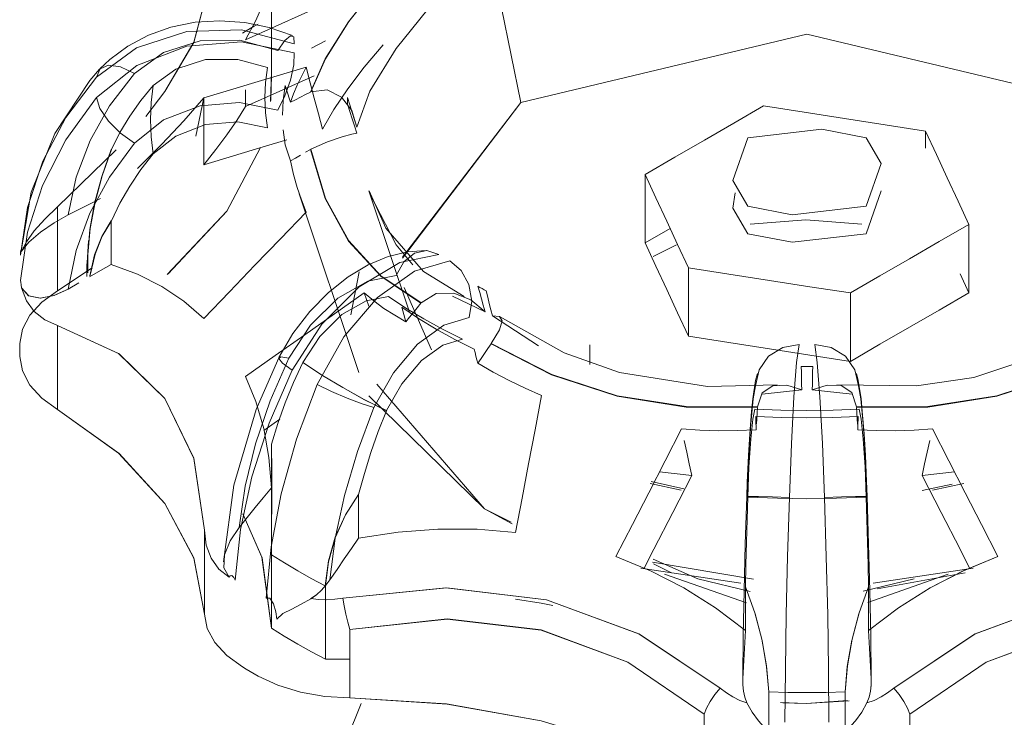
# Model space of a CAD drawing. Header units: millimetres. Extents: x 6528 to 21779, y 617 to 11154.
# Tile 41 of 106: x 18493 to 18522, y 4260 to 4280. Entities that reach past the tile are written whole.
import ezdxf

# ---------------------------------------------------------------- set-up
doc = ezdxf.new("R2010")
doc.units = ezdxf.units.MM
doc.layers.add('P-SANR-FIXT', color=7, linetype='Continuous', lineweight=5)

# ---------------------------------------------------------------- blocks, each defined once
blk = doc.blocks.new('TORNEIRA DE JARDIM COM BICO PARA MANGUEIRA - 1130_BC_Cromado-2213981-ISO_02')
at = {"layer": 'P-SANR-FIXT'}
for p, q in [((18500.112, 4278.577), (18500.112, 4282.693)), ((18501.719, 4279.798), (18501.3, 4279.574)), ((18500.105, 4278.866), (18500.084, 4277.986)), ((18500.085, 4278.015), (18500.105, 4278.866)), ((18499.331, 4278.33), (18499.331, 4277.832)), ((18498.089, 4278.092), (18497.855, 4276.956)), ((18497.855, 4276.954), (18498.09, 4278.092)), ((18504.02, 4273.345), (18507.545, 4277.952)), ((18507.545, 4277.952), (18504.02, 4273.313)), ((18500.516, 4276.697), (18500.46, 4277.138)), ((18519.619, 4276.594), (18519.619, 4277.105)), ((18519.619, 4277.105), (18519.619, 4276.594)), ((18493.73, 4274.848), (18495.478, 4276.544)), ((18495.476, 4276.542), (18493.73, 4274.848)), ((18501.277, 4276.557), (18501.127, 4276.47)), ((18503.017, 4275.32), (18504.226, 4271.701)), ((18518.293, 4275.318), (18517.852, 4274.043)), ((18500.938, 4275.23), (18502.719, 4269.9)), ((18512.001, 4274.201), (18511.254, 4273.769)), ((18511.254, 4273.769), (18512.001, 4274.201)), ((18494.654, 4273.826), (18494.602, 4273.007)), ((18512.192, 4273.709), (18511.494, 4273.361)), ((18494.628, 4273.421), (18494.628, 4272.874)), ((18494.764, 4273.022), (18493.73, 4272.342)), ((18493.73, 4272.342), (18494.763, 4273.02)), ((18502.728, 4272.903), (18502.479, 4271.618)), ((18520.913, 4272.275), (18520.651, 4272.841)), ((18520.651, 4272.841), (18520.913, 4272.275)), ((18494.363, 4272.575), (18494.043, 4272.39)), ((18504.066, 4272.438), (18504.881, 4270.578)), ((18502.872, 4272.275), (18503.013, 4271.876)), ((18505.511, 4272.176), (18506.481, 4271.716)), ((18506.481, 4271.716), (18505.512, 4272.177)), ((18506.701, 4271.589), (18508.073, 4270.699)), ((18508.074, 4270.7), (18506.701, 4271.589)), ((18509.605, 4270.727), (18509.605, 4270.141)), ((18517.378, 4270.744), (18517.378, 4270.234)), ((18517.378, 4270.234), (18518.262, 4270.744)), ((18517.378, 4270.234), (18517.378, 4270.744)), ((18518.262, 4270.744), (18517.378, 4270.234)), ((18514.744, 4269.254), (18515.928, 4269.383)), ((18515.928, 4269.383), (18514.745, 4269.255)), ((18516.24, 4269.383), (18517.429, 4269.254)), ((18517.428, 4269.255), (18516.24, 4269.383)), ((18500.358, 4268.513), (18499.878, 4268.176)), ((18500.105, 4267.766), (18500.112, 4266.921)), ((18511.683, 4266.938), (18512.652, 4266.834)), ((18512.652, 4266.834), (18511.683, 4266.938)), ((18520.485, 4266.938), (18519.516, 4266.834)), ((18519.516, 4266.834), (18520.485, 4266.938)), ((18500.112, 4262.568), (18500.112, 4266.682)), ((18512.335, 4266.394), (18511.403, 4266.595)), ((18511.44, 4266.65), (18512.41, 4266.437)), ((18519.516, 4266.38), (18520.411, 4266.574)), ((18520.764, 4266.595), (18519.833, 4266.394)), ((18502.316, 4265.655), (18502.704, 4266.266)), ((18502.016, 4264.991), (18502.304, 4265.634)), ((18514.492, 4263.738), (18511.475, 4264.245)), ((18512.04, 4263.927), (18511.502, 4264.194)), ((18511.13, 4264.07), (18514.109, 4263.614)), ((18514.276, 4263.032), (18511.835, 4263.885)), ((18520.291, 4263.885), (18517.896, 4263.041)), ((18518.058, 4263.614), (18521.037, 4264.07)), ((18520.805, 4263.929), (18518.177, 4263.449)), ((18514.246, 4263.506), (18514.526, 4262.733)), ((18517.642, 4262.733), (18517.921, 4263.506)), ((18519.279, 4263.745), (18517.762, 4263.379)), ((18517.43, 4261.945), (18517.634, 4262.709)), ((18501.719, 4261.347), (18502.449, 4261.351)), ((18502.448, 4261.35), (18501.719, 4261.347)), ((18501.791, 4257.547), (18502.781, 4260.032)), ((18502.781, 4260.032), (18501.791, 4257.547))]:
    blk.add_line(p, q, dxfattribs=at)
for points in [[(18506.389, 4283.598, 0), (18506.678, 4282.187, 0), (18506.967, 4280.775, 0), (18507.256, 4279.364, 0), (18507.545, 4277.952, 0)], [(18507.545, 4277.952, 0), (18507.256, 4279.364, 0), (18506.967, 4280.775, 0), (18506.678, 4282.187, 0), (18506.389, 4283.598, 0)], [(18501.277, 4278.266, 0), (18501.706, 4279.253, 0), (18502.409, 4280.364, 0), (18503.371, 4281.574, 0), (18504.567, 4282.852, 0)], [(18504.574, 4282.853, 0), (18503.375, 4281.571, 0), (18502.418, 4280.367, 0), (18501.718, 4279.262, 0), (18501.287, 4278.271, 0)], [(18506.481, 4282.55, 0), (18504.991, 4281.003, 0), (18503.831, 4279.567, 0), (18503.045, 4278.289, 0), (18502.659, 4277.223, 0)], [(18502.659, 4277.223, 0), (18503.045, 4278.289, 0), (18503.831, 4279.567, 0), (18504.992, 4281.004, 0), (18506.481, 4282.55, 0)], [(18499.331, 4279.825, 0), (18499.643, 4280.402, 0), (18499.878, 4280.944, 0), (18500.032, 4281.45, 0), (18500.105, 4281.914, 0)], [(18500.105, 4281.914, 0), (18500.032, 4281.449, 0), (18499.878, 4280.944, 0), (18499.644, 4280.402, 0), (18499.331, 4279.825, 0)], [(18502.872, 4281.417, 0), (18501.987, 4281.019, 0), (18501.102, 4280.621, 0), (18500.216, 4280.223, 0), (18499.331, 4279.825, 0)], [(18496.358, 4277.539, 0), (18496.932, 4278.285, 0), (18497.792, 4279.742, 0), (18498.11, 4280.953, 0)], [(18498.11, 4280.953, 0), (18497.797, 4279.754, 0), (18496.932, 4278.285, 0), (18496.358, 4277.541, 0)], [(18500.736, 4279.949, 0), (18500.044, 4280.193, 0), (18499.317, 4280.343, 0), (18498.571, 4280.396, 0), (18497.83, 4280.348, 0), (18497.111, 4280.201, 0), (18496.439, 4279.961, 0), (18495.822, 4279.635, 0), (18495.283, 4279.237, 0), (18494.989, 4278.957, 0)], [(18499.241, 4280.023, 0), (18499.358, 4280.092, 0), (18499.476, 4280.161, 0), (18499.595, 4280.229, 0), (18499.715, 4280.296, 0)], [(18494.892, 4278.714, 0), (18496.083, 4279.59, 0), (18497.584, 4280.078, 0), (18499.216, 4280.118, 0), (18500.789, 4279.705, 0)], [(18507.545, 4277.952, 0), (18516.084, 4279.994, 0), (18524.623, 4277.952, 0), (18528.147, 4273.345, 0)], [(18528.144, 4273.318, 0), (18524.623, 4277.952, 0), (18516.084, 4279.994, 0), (18507.545, 4277.952, 0)], [(18500.789, 4279.436, 0), (18499.214, 4279.763, 0), (18497.585, 4279.631, 0), (18496.087, 4279.058, 0), (18494.892, 4278.108, 0)], [(18500.299, 4279.504, 0), (18499.16, 4279.813, 0), (18497.977, 4279.793, 0), (18496.887, 4279.45, 0), (18496.019, 4278.821, 0)], [(18500.789, 4279.705, 0), (18500.772, 4279.911, 0), (18500.673, 4279.945, 0), (18500.507, 4279.802, 0), (18500.299, 4279.504, 0)], [(18503.437, 4279.677, 0), (18502.877, 4279.008, 0), (18502.388, 4278.363, 0), (18501.971, 4277.745, 0), (18501.631, 4277.16, 0)], [(18501.631, 4277.16, 0), (18501.972, 4277.746, 0), (18502.388, 4278.363, 0), (18502.877, 4279.007, 0), (18503.437, 4279.677, 0)], [(18500.299, 4277.727, 0), (18500.507, 4278.151, 0), (18500.673, 4278.624, 0), (18500.772, 4279.074, 0), (18500.789, 4279.436, 0)], [(18494.892, 4278.713, 0), (18494.994, 4278.963, 0), (18495.246, 4279.07, 0), (18495.607, 4279.019, 0), (18496.019, 4278.821, 0)], [(18496.019, 4278.821, 0), (18495.607, 4279.019, 0), (18495.247, 4279.07, 0), (18494.994, 4278.963, 0), (18494.892, 4278.714, 0)], [(18496.578, 4278.463, 0), (18497.257, 4278.954, 0), (18498.142, 4279.239, 0), (18499.105, 4279.242, 0), (18499.988, 4279.001, 0)], [(18492.618, 4273.416, 0), (18492.938, 4275.285, 0), (18493.643, 4277.032, 0), (18494.69, 4278.608, 0), (18494.982, 4278.95, 0)], [(18496.019, 4278.821, 0), (18495.278, 4277.86, 0), (18494.696, 4276.825, 0), (18494.282, 4275.733, 0), (18494.043, 4274.601, 0)], [(18498.089, 4278.094, 0), (18498.853, 4278.323, 0), (18499.617, 4278.551, 0), (18500.38, 4278.779, 0), (18501.144, 4279.007, 0)], [(18499.988, 4279.001, 0), (18499.932, 4278.552, 0), (18499.913, 4278.102, 0), (18499.932, 4277.651, 0), (18499.988, 4277.202, 0)], [(18500.677, 4277.962, 0), (18500.768, 4278.212, 0), (18500.876, 4278.469, 0), (18501.001, 4278.735, 0), (18501.144, 4279.007, 0)], [(18501.144, 4279.007, 0), (18501.001, 4278.735, 0), (18500.876, 4278.469, 0), (18500.768, 4278.212, 0), (18500.677, 4277.962, 0)], [(18501.144, 4279.007, 0), (18501.266, 4278.546, 0), (18501.387, 4278.084, 0), (18501.509, 4277.622, 0), (18501.631, 4277.16, 0)], [(18492.617, 4273.399, 0), (18492.827, 4274.827, 0), (18493.283, 4276.203, 0), (18493.977, 4277.51, 0), (18494.892, 4278.713, 0)], [(18499.331, 4277.832, 0), (18500.358, 4278.293, 0), (18501.384, 4278.754, 0)], [(18495.333, 4276.549, 0), (18495.588, 4277.058, 0), (18495.882, 4277.548, 0), (18496.212, 4278.018, 0), (18496.578, 4278.463, 0)], [(18496.578, 4276.428, 0), (18496.519, 4276.936, 0), (18496.499, 4277.446, 0), (18496.519, 4277.955, 0), (18496.578, 4278.463, 0)], [(18496.578, 4278.463, 0), (18496.519, 4277.955, 0), (18496.499, 4277.446, 0), (18496.519, 4276.936, 0), (18496.578, 4276.428, 0)], [(18500.442, 4277.579, 0), (18500.46, 4278.02, 0), (18500.516, 4278.46, 0)], [(18500.516, 4278.46, 0), (18500.557, 4278.335, 0), (18500.597, 4278.211, 0), (18500.637, 4278.087, 0), (18500.677, 4277.962, 0)], [(18500.677, 4277.962, 0), (18500.827, 4278.038, 0), (18500.977, 4278.114, 0), (18501.127, 4278.19, 0), (18501.277, 4278.266, 0)], [(18501.287, 4278.271, 0), (18501.769, 4278.332, 0), (18502.201, 4278.113, 0), (18502.506, 4277.712, 0), (18502.659, 4277.223, 0)], [(18494.892, 4278.108, 0), (18493.974, 4276.839, 0), (18493.281, 4275.484, 0), (18492.828, 4274.084, 0), (18492.617, 4272.642, 0)], [(18496.019, 4276.747, 0), (18495.604, 4277.037, 0), (18495.244, 4277.398, 0), (18494.993, 4277.775, 0), (18494.892, 4278.108, 0)], [(18494.892, 4278.108, 0), (18494.993, 4277.775, 0), (18495.244, 4277.398, 0), (18495.604, 4277.037, 0), (18496.019, 4276.747, 0)], [(18496.019, 4276.747, 0), (18496.889, 4277.437, 0), (18497.977, 4277.855, 0), (18499.157, 4277.956, 0), (18500.299, 4277.727, 0)], [(18498.089, 4278.094, 0), (18497.498, 4277.412, 0), (18496.838, 4276.708, 0), (18496.112, 4275.986, 0)], [(18496.113, 4275.986, 0), (18496.838, 4276.708, 0), (18497.499, 4277.413, 0), (18498.089, 4278.094, 0)], [(18498.089, 4276.101, 0), (18498.089, 4276.599, 0), (18498.089, 4277.098, 0), (18498.089, 4277.596, 0), (18498.089, 4278.094, 0)], [(18502.375, 4278.101, 0), (18502.374, 4278.051, 0), (18502.373, 4278.001, 0), (18502.374, 4277.952, 0), (18502.375, 4277.902, 0)], [(18502.659, 4277.223, 0), (18502.588, 4277.443, 0), (18502.517, 4277.662, 0), (18502.446, 4277.881, 0), (18502.375, 4278.101, 0)], [(18502.375, 4277.902, 0), (18502.446, 4277.687, 0), (18502.517, 4277.473, 0), (18502.588, 4277.258, 0), (18502.659, 4277.043, 0)], [(18498.089, 4276.101, 0), (18498.451, 4276.553, 0), (18498.78, 4276.993, 0), (18499.073, 4277.42, 0), (18499.331, 4277.832, 0)], [(18499.331, 4277.832, 0), (18499.073, 4277.419, 0), (18498.78, 4276.993, 0), (18498.452, 4276.553, 0), (18498.089, 4276.101, 0)], [(18514.79, 4277.852, 0), (18513.906, 4277.341, 0), (18513.022, 4276.831, 0), (18512.138, 4276.321, 0), (18511.254, 4275.81, 0)], [(18511.254, 4275.81, 0), (18512.138, 4276.321, 0), (18513.022, 4276.831, 0), (18513.906, 4277.341, 0), (18514.79, 4277.852, 0)], [(18514.79, 4277.852, 0), (18515.997, 4277.665, 0), (18517.204, 4277.478, 0), (18518.412, 4277.291, 0), (18519.619, 4277.105, 0)], [(18519.619, 4277.105, 0), (18518.412, 4277.291, 0), (18517.204, 4277.478, 0), (18515.997, 4277.665, 0), (18514.79, 4277.852, 0)], [(18499.988, 4277.202, 0), (18499.105, 4277.376, 0), (18498.142, 4277.3, 0), (18497.257, 4276.954, 0), (18496.578, 4276.428, 0)], [(18502.659, 4277.043, 0), (18502.51, 4277.011, 0), (18502.214, 4276.933, 0), (18501.779, 4276.787, 0), (18501.287, 4276.562, 0)], [(18517.852, 4274.859, 0), (18518.293, 4276.135, 0), (18517.852, 4276.9, 0), (18516.526, 4277.156, 0), (18514.316, 4276.9, 0)], [(18519.619, 4277.105, 0), (18519.943, 4276.407, 0), (18520.266, 4275.71, 0), (18520.59, 4275.013, 0), (18520.913, 4274.316, 0)], [(18520.913, 4274.316, 0), (18520.59, 4275.013, 0), (18520.266, 4275.71, 0), (18519.943, 4276.407, 0), (18519.619, 4277.105, 0)], [(18494.043, 4272.39, 0), (18494.282, 4273.538, 0), (18494.694, 4274.654, 0), (18495.276, 4275.732, 0), (18496.019, 4276.747, 0)], [(18500.569, 4276.842, 0), (18499.86, 4276.63, 0), (18498.975, 4276.366, 0), (18498.089, 4276.101, 0)], [(18514.316, 4276.9, 0), (18513.874, 4275.625, 0), (18514.316, 4274.859, 0), (18515.642, 4274.604, 0), (18517.852, 4274.859, 0)], [(18495.324, 4276.552, 0), (18495.046, 4275.748, 0), (18494.832, 4274.948, 0), (18494.692, 4274.172, 0), (18494.628, 4273.421, 0)], [(18494.628, 4273.422, 0), (18494.698, 4274.198, 0), (18494.847, 4274.983, 0), (18495.062, 4275.769, 0), (18495.333, 4276.549, 0)], [(18496.578, 4276.428, 0), (18496.212, 4275.955, 0), (18495.882, 4275.462, 0), (18495.588, 4274.952, 0), (18495.333, 4274.428, 0)], [(18499.77, 4276.592, 0), (18498.78, 4274.711, 0), (18496.999, 4272.825, 0)], [(18497.022, 4272.845, 0), (18498.78, 4274.711, 0), (18499.771, 4276.592, 0)], [(18500.677, 4276.211, 0), (18500.637, 4276.333, 0), (18500.597, 4276.454, 0), (18500.557, 4276.576, 0), (18500.516, 4276.697, 0)], [(18504.567, 4271.971, 0), (18503.371, 4272.775, 0), (18502.409, 4273.823, 0), (18501.706, 4275.095, 0), (18501.277, 4276.557, 0)], [(18501.287, 4276.562, 0), (18501.718, 4275.096, 0), (18502.418, 4273.831, 0), (18503.375, 4272.787, 0), (18504.574, 4271.98, 0)], [(18500.977, 4276.384, 0), (18500.827, 4276.298, 0), (18500.677, 4276.211, 0)], [(18500.677, 4276.211, 0), (18500.768, 4275.812, 0), (18500.876, 4275.424, 0), (18501.001, 4275.048, 0), (18501.144, 4274.684, 0)], [(18501.144, 4274.684, 0), (18501.001, 4275.048, 0), (18500.876, 4275.424, 0), (18500.768, 4275.812, 0), (18500.677, 4276.211, 0)], [(18511.254, 4275.81, 0), (18511.578, 4275.113, 0), (18511.901, 4274.416, 0), (18512.225, 4273.719, 0), (18512.548, 4273.022, 0)], [(18511.254, 4273.769, 0), (18511.254, 4274.28, 0), (18511.254, 4274.79, 0), (18511.254, 4275.3, 0), (18511.254, 4275.81, 0)], [(18512.548, 4273.022, 0), (18512.225, 4273.719, 0), (18511.901, 4274.416, 0), (18511.578, 4275.113, 0), (18511.254, 4275.81, 0)], [(18511.254, 4275.81, 0), (18511.254, 4275.3, 0), (18511.254, 4274.79, 0), (18511.254, 4274.28, 0), (18511.254, 4273.769, 0)], [(18503.018, 4275.317, 0), (18503.524, 4274.21, 0), (18504.648, 4272.911, 0), (18505.86, 4272.17, 0)], [(18517.852, 4274.043, 0), (18515.642, 4273.788, 0), (18514.316, 4274.043, 0), (18513.874, 4274.808, 0), (18513.945, 4275.257, 0)], [(18494.043, 4274.601, 0), (18494.363, 4274.763, 0), (18494.684, 4274.925, 0), (18495.004, 4275.088, 0)], [(18503.046, 4275.233, 0), (18503.831, 4273.706, 0), (18504.322, 4273.115, 0)], [(18504.323, 4273.113, 0), (18503.831, 4273.706, 0), (18503.047, 4275.233, 0)], [(18493.73, 4274.848, 0), (18493.346, 4274.48, 0), (18493.031, 4274.128, 0), (18492.799, 4273.804, 0), (18492.655, 4273.52, 0)], [(18493.73, 4272.342, 0), (18493.73, 4272.968, 0), (18493.73, 4273.595, 0), (18493.73, 4274.221, 0), (18493.73, 4274.848, 0)], [(18501.144, 4274.684, 0), (18500.38, 4273.892, 0), (18499.617, 4273.1, 0), (18498.853, 4272.308, 0), (18498.089, 4271.516, 0)], [(18492.655, 4273.52, 0), (18492.867, 4273.791, 0), (18493.215, 4274.09, 0), (18493.623, 4274.366, 0), (18494.043, 4274.601, 0)], [(18494.043, 4274.601, 0), (18493.623, 4274.366, 0), (18493.215, 4274.09, 0), (18492.867, 4273.791, 0), (18492.655, 4273.52, 0)], [(18494.693, 4272.785, 0), (18494.834, 4273.409, 0), (18495.046, 4273.96, 0), (18495.324, 4274.43, 0)], [(18495.333, 4274.428, 0), (18495.062, 4273.972, 0), (18494.847, 4273.43, 0), (18494.698, 4272.806, 0)], [(18495.324, 4274.43, 0), (18495.324, 4274.105, 0), (18495.324, 4273.779, 0), (18495.324, 4273.454, 0), (18495.324, 4273.128, 0)], [(18517.724, 4274.324, 0), (18516.054, 4274.451, 0), (18514.385, 4274.324, 0)], [(18517.378, 4272.275, 0), (18518.262, 4272.785, 0), (18519.146, 4273.296, 0), (18520.029, 4273.806, 0), (18520.913, 4274.316, 0)], [(18520.913, 4274.316, 0), (18520.029, 4273.806, 0), (18519.146, 4273.296, 0), (18518.262, 4272.785, 0), (18517.378, 4272.275, 0)], [(18520.913, 4274.316, 0), (18520.913, 4273.806, 0), (18520.913, 4273.296, 0), (18520.913, 4272.785, 0), (18520.913, 4272.275, 0)], [(18520.913, 4272.275, 0), (18520.913, 4272.785, 0), (18520.913, 4273.296, 0), (18520.913, 4273.806, 0), (18520.913, 4274.316, 0)], [(18492.655, 4273.52, 0), (18492.647, 4273.554, 0), (18492.636, 4273.555, 0), (18492.624, 4273.492, 0), (18492.617, 4273.399, 0)], [(18504.72, 4273.538, 0), (18504.164, 4273.499, 0), (18503.589, 4273.359, 0), (18502.998, 4273.115, 0), (18502.401, 4272.76, 0), (18501.812, 4272.293, 0), (18501.256, 4271.725, 0), (18500.75, 4271.064, 0), (18500.325, 4270.345, 0)], [(18505.104, 4273.421, 0), (18504.744, 4273.537, 0), (18504.378, 4273.46, 0), (18504.058, 4273.201, 0), (18503.833, 4272.8, 0)], [(18511.254, 4273.769, 0), (18511.578, 4273.072, 0), (18511.901, 4272.375, 0), (18512.225, 4271.678, 0), (18512.548, 4270.981, 0)], [(18512.548, 4270.981, 0), (18512.225, 4271.678, 0), (18511.901, 4272.375, 0), (18511.578, 4273.072, 0), (18511.254, 4273.769, 0)], [(18494.598, 4272.762, 0), (18494.605, 4273.092, 0), (18494.628, 4273.422, 0)], [(18500.728, 4269.973, 0), (18501.613, 4271.347, 0), (18502.728, 4272.46, 0), (18503.939, 4273.18, 0), (18505.104, 4273.421, 0)], [(18505.433, 4273.231, 0), (18504.372, 4272.927, 0), (18503.276, 4272.143, 0), (18502.27, 4270.97, 0), (18501.47, 4269.545, 0)], [(18506.01, 4271.543, 0), (18506.081, 4272.034, 0), (18505.996, 4272.526, 0), (18505.769, 4272.946, 0), (18505.433, 4273.231, 0)], [(18495.324, 4273.128, 0), (18495.004, 4272.944, 0), (18494.684, 4272.759, 0)], [(18498.089, 4271.516, 0), (18497.499, 4272.026, 0), (18496.838, 4272.466, 0), (18496.112, 4272.835, 0), (18495.324, 4273.128, 0)], [(18495.324, 4273.128, 0), (18496.112, 4272.834, 0), (18496.838, 4272.466, 0), (18497.498, 4272.026, 0), (18498.089, 4271.516, 0)], [(18512.548, 4273.022, 0), (18513.756, 4272.835, 0), (18514.963, 4272.648, 0), (18516.17, 4272.462, 0), (18517.378, 4272.275, 0)], [(18517.378, 4272.275, 0), (18516.17, 4272.462, 0), (18514.963, 4272.648, 0), (18513.756, 4272.835, 0), (18512.548, 4273.022, 0)], [(18512.548, 4273.022, 0), (18512.548, 4272.512, 0), (18512.548, 4272.001, 0), (18512.548, 4271.491, 0), (18512.548, 4270.981, 0)], [(18512.548, 4270.981, 0), (18512.548, 4271.491, 0), (18512.548, 4272.001, 0), (18512.548, 4272.512, 0), (18512.548, 4273.022, 0)], [(18492.617, 4272.642, 0), (18492.624, 4272.644, 0), (18492.633, 4272.598, 0), (18492.645, 4272.522, 0), (18492.655, 4272.43, 0)], [(18503.833, 4272.8, 0), (18502.98, 4272.631, 0), (18502.093, 4272.118, 0), (18501.277, 4271.318, 0), (18500.626, 4270.325, 0)], [(18492.6, 4270.766, 0), (18492.68, 4271.196, 0), (18492.904, 4271.616, 0), (18493.261, 4272.005, 0), (18493.73, 4272.342, 0)], [(18494.043, 4272.39, 0), (18493.626, 4272.197, 0), (18493.216, 4272.116, 0), (18492.867, 4272.187, 0), (18492.655, 4272.43, 0)], [(18492.655, 4272.43, 0), (18492.799, 4272.043, 0), (18493.031, 4271.719, 0), (18493.346, 4271.473, 0), (18493.73, 4271.309, 0)], [(18492.655, 4272.43, 0), (18492.864, 4272.192, 0), (18493.205, 4272.12, 0), (18493.618, 4272.197, 0), (18494.043, 4272.39, 0)], [(18506.481, 4271.716, 0), (18506.428, 4271.906, 0), (18506.375, 4272.096, 0), (18506.321, 4272.285, 0), (18506.268, 4272.475, 0)], [(18506.268, 4272.475, 0), (18506.328, 4272.439, 0), (18506.389, 4272.404, 0), (18506.45, 4272.369, 0), (18506.511, 4272.334, 0)], [(18506.511, 4272.334, 0), (18506.559, 4272.148, 0), (18506.606, 4271.962, 0), (18506.654, 4271.775, 0), (18506.701, 4271.589, 0)], [(18499.331, 4269.785, 0), (18500.216, 4270.407, 0), (18501.102, 4271.03, 0), (18501.987, 4271.653, 0), (18502.872, 4272.275, 0)], [(18501.047, 4270.201, 0), (18501.548, 4270.974, 0), (18502.21, 4271.63, 0), (18502.936, 4272.037, 0), (18503.601, 4272.167, 0)], [(18502.872, 4272.275, 0), (18503.161, 4272.037, 0), (18503.465, 4271.815, 0), (18503.784, 4271.608, 0), (18504.118, 4271.416, 0)], [(18504.118, 4271.416, 0), (18503.784, 4271.608, 0), (18503.465, 4271.815, 0), (18503.161, 4272.037, 0), (18502.872, 4272.275, 0)], [(18503.601, 4272.167, 0), (18504.116, 4271.823, 0), (18504.649, 4271.5, 0), (18505.209, 4271.192, 0), (18505.804, 4270.895, 0)], [(18504.574, 4271.98, 0), (18505.017, 4272.263, 0), (18505.546, 4272.273, 0), (18506.055, 4272.067, 0), (18506.481, 4271.716, 0)], [(18517.378, 4272.275, 0), (18517.378, 4271.765, 0), (18517.378, 4271.254, 0), (18517.378, 4270.744, 0)], [(18517.378, 4270.744, 0), (18517.378, 4271.254, 0), (18517.378, 4271.765, 0), (18517.378, 4272.275, 0)], [(18518.262, 4270.744, 0), (18519.146, 4271.254, 0), (18520.029, 4271.765, 0), (18520.913, 4272.275, 0)], [(18520.913, 4272.275, 0), (18520.029, 4271.765, 0), (18519.146, 4271.254, 0), (18518.262, 4270.744, 0)], [(18506.155, 4270.6, 0), (18505.577, 4270.888, 0), (18505.023, 4271.193, 0), (18504.496, 4271.512, 0), (18503.997, 4271.846, 0)], [(18503.997, 4271.846, 0), (18504.027, 4271.739, 0), (18504.057, 4271.631, 0), (18504.087, 4271.524, 0), (18504.118, 4271.416, 0)], [(18504.118, 4271.416, 0), (18504.23, 4271.555, 0), (18504.342, 4271.694, 0), (18504.454, 4271.832, 0), (18504.567, 4271.971, 0)], [(18503.165, 4268.859, 0), (18503.744, 4269.896, 0), (18504.467, 4270.747, 0), (18505.252, 4271.318, 0), (18506.01, 4271.543, 0)], [(18506.701, 4271.589, 0), (18506.911, 4271.572, 0), (18506.994, 4271.443, 0), (18506.916, 4271.174, 0), (18506.667, 4270.772, 0)], [(18506.935, 4271.558, 0), (18508.839, 4270.493, 0), (18510.486, 4269.907, 0), (18513.119, 4269.485, 0), (18515.199, 4269.535, 0)], [(18516.975, 4269.534, 0), (18519.351, 4269.505, 0), (18521.066, 4269.755, 0), (18523.471, 4270.557, 0), (18525.235, 4271.56, 0)], [(18493.73, 4271.309, 0), (18495.547, 4270.47, 0), (18496.932, 4269.125, 0), (18497.797, 4267.334, 0), (18498.11, 4265.204, 0)], [(18498.11, 4265.204, 0), (18497.792, 4267.351, 0), (18496.932, 4269.125, 0), (18495.562, 4270.459, 0), (18493.73, 4271.309, 0)], [(18493.73, 4271.309, 0), (18493.73, 4270.683, 0), (18493.73, 4270.056, 0), (18493.73, 4269.43, 0), (18493.73, 4268.803, 0)], [(18505.804, 4270.895, 0), (18505.22, 4270.718, 0), (18504.583, 4270.26, 0), (18503.994, 4269.562, 0), (18503.536, 4268.764, 0)], [(18512.548, 4270.981, 0), (18513.756, 4270.794, 0), (18514.963, 4270.607, 0), (18516.17, 4270.42, 0), (18517.378, 4270.234, 0)], [(18517.378, 4270.234, 0), (18516.17, 4270.42, 0), (18514.963, 4270.607, 0), (18513.756, 4270.794, 0), (18512.548, 4270.981, 0)], [(18492.6, 4270.379, 0), (18492.598, 4270.476, 0), (18492.597, 4270.573, 0), (18492.598, 4270.669, 0), (18492.6, 4270.766, 0)], [(18506.262, 4270.178, 0), (18506.235, 4270.284, 0), (18506.209, 4270.389, 0), (18506.182, 4270.495, 0), (18506.155, 4270.6, 0)], [(18506.661, 4270.762, 0), (18506.561, 4270.616, 0), (18506.461, 4270.47, 0), (18506.362, 4270.324, 0), (18506.262, 4270.178, 0)], [(18514.603, 4268.863, 0), (18512.483, 4268.873, 0), (18510.419, 4269.198, 0), (18508.464, 4269.834, 0), (18506.661, 4270.762, 0)], [(18506.667, 4270.772, 0), (18508.477, 4269.842, 0), (18510.423, 4269.209, 0), (18512.476, 4268.885, 0), (18514.604, 4268.874, 0)], [(18515.851, 4270.74, 0), (18515.359, 4270.652, 0), (18514.939, 4270.387, 0), (18514.654, 4269.984, 0), (18514.545, 4269.502, 0)], [(18515.559, 4266.175, 0), (18515.62, 4267.775, 0), (18515.696, 4269.173, 0), (18515.776, 4270.202, 0), (18515.851, 4270.74, 0)], [(18517.623, 4269.502, 0), (18517.514, 4269.984, 0), (18517.228, 4270.387, 0), (18516.808, 4270.652, 0), (18516.317, 4270.74, 0)], [(18516.317, 4270.74, 0), (18516.392, 4270.2, 0), (18516.472, 4269.174, 0), (18516.547, 4267.78, 0), (18516.608, 4266.175, 0)], [(18517.564, 4268.874, 0), (18519.691, 4268.885, 0), (18521.744, 4269.209, 0), (18523.691, 4269.842, 0), (18525.5, 4270.772, 0)], [(18525.507, 4270.762, 0), (18523.704, 4269.834, 0), (18521.748, 4269.198, 0), (18519.685, 4268.873, 0), (18517.564, 4268.863, 0)], [(18493.73, 4268.803, 0), (18493.261, 4269.14, 0), (18492.904, 4269.529, 0), (18492.68, 4269.95, 0), (18492.6, 4270.379, 0)], [(18498.673, 4264.258, 0), (18498.981, 4266.538, 0), (18499.656, 4268.794, 0), (18500.325, 4270.344, 0)], [(18500.626, 4270.325, 0), (18500.071, 4269.056, 0), (18499.635, 4267.777, 0), (18499.324, 4266.511, 0), (18499.145, 4265.279, 0)], [(18500.728, 4269.973, 0), (18500.442, 4270.179, 0), (18500.324, 4270.318, 0), (18500.389, 4270.369, 0), (18500.626, 4270.325, 0)], [(18500.626, 4270.325, 0), (18500.389, 4270.369, 0), (18500.324, 4270.318, 0), (18500.442, 4270.179, 0), (18500.728, 4269.973, 0)], [(18499.027, 4263.708, 0), (18499.184, 4265.224, 0), (18499.525, 4266.791, 0), (18500.044, 4268.387, 0), (18500.728, 4269.973, 0)], [(18500.112, 4267.767, 0), (18500.302, 4268.382, 0), (18500.521, 4268.995, 0), (18500.769, 4269.603, 0), (18501.045, 4270.202, 0)], [(18501.045, 4270.202, 0), (18501.629, 4269.816, 0), (18502.235, 4269.45, 0), (18502.869, 4269.1, 0), (18503.538, 4268.763, 0)], [(18503.536, 4268.764, 0), (18502.867, 4269.101, 0), (18502.235, 4269.45, 0), (18501.631, 4269.815, 0), (18501.047, 4270.201, 0)], [(18508.167, 4269.218, 0), (18507.677, 4269.43, 0), (18507.195, 4269.661, 0), (18506.724, 4269.91, 0), (18506.262, 4270.178, 0)], [(18506.262, 4270.178, 0), (18506.724, 4269.911, 0), (18507.195, 4269.661, 0), (18507.677, 4269.43, 0), (18508.167, 4269.218, 0)], [(18515.928, 4269.383, 0), (18515.924, 4269.558, 0), (18515.92, 4269.734, 0), (18515.916, 4269.91, 0), (18515.912, 4270.086, 0)], [(18515.912, 4270.086, 0), (18515.998, 4270.086, 0), (18516.084, 4270.086, 0), (18516.17, 4270.086, 0), (18516.256, 4270.086, 0)], [(18516.256, 4270.086, 0), (18516.252, 4269.91, 0), (18516.248, 4269.734, 0), (18516.244, 4269.558, 0), (18516.24, 4269.383, 0)], [(18500.105, 4266.464, 0), (18500.032, 4267.37, 0), (18499.878, 4268.23, 0), (18499.643, 4269.036, 0), (18499.331, 4269.785, 0)], [(18499.331, 4269.785, 0), (18499.644, 4269.035, 0), (18499.878, 4268.23, 0), (18500.032, 4267.371, 0), (18500.105, 4266.464, 0)], [(18514.609, 4269.868, 0), (18514.553, 4269.66, 0), (18514.471, 4269.121, 0), (18514.433, 4268.738, 0), (18514.381, 4268.068, 0), (18514.342, 4267.427, 0), (18514.303, 4266.621, 0), (18514.286, 4266.2, 0)], [(18517.559, 4269.868, 0), (18517.615, 4269.66, 0), (18517.696, 4269.122, 0), (18517.734, 4268.743, 0), (18517.786, 4268.073, 0), (18517.825, 4267.437, 0), (18517.864, 4266.63, 0), (18517.881, 4266.2, 0)], [(18501.47, 4269.545, 0), (18500.858, 4267.91, 0), (18500.397, 4266.28, 0), (18500.095, 4264.699, 0), (18499.954, 4263.173, 0)], [(18503.165, 4268.859, 0), (18502.817, 4268.967, 0), (18502.371, 4269.135, 0), (18501.897, 4269.338, 0), (18501.47, 4269.545, 0)], [(18501.47, 4269.545, 0), (18501.898, 4269.338, 0), (18502.371, 4269.135, 0), (18502.817, 4268.967, 0), (18503.165, 4268.859, 0)], [(18507.259, 4265.438, 0), (18506.459, 4265.832, 0), (18503.254, 4269.559, 0)], [(18514.545, 4269.502, 0), (18514.476, 4269.113, 0), (18514.405, 4268.37, 0), (18514.34, 4267.36, 0), (18514.288, 4266.199, 0)], [(18514.604, 4268.874, 0), (18514.748, 4269.297, 0), (18515.064, 4269.509, 0), (18515.478, 4269.523, 0), (18515.928, 4269.383, 0)], [(18516.24, 4269.383, 0), (18516.686, 4269.522, 0), (18517.099, 4269.512, 0), (18517.424, 4269.302, 0), (18517.564, 4268.874, 0)], [(18517.88, 4266.199, 0), (18517.827, 4267.362, 0), (18517.762, 4268.37, 0), (18517.691, 4269.112, 0), (18517.623, 4269.502, 0)], [(18503.01, 4269.203, 0), (18506.459, 4265.832, 0), (18507.289, 4265.391, 0)], [(18508.167, 4269.218, 0), (18507.972, 4268.197, 0), (18507.778, 4267.176, 0), (18507.583, 4266.154, 0), (18507.388, 4265.133, 0)], [(18493.73, 4268.803, 0), (18495.562, 4267.485, 0), (18496.932, 4265.992, 0), (18497.792, 4264.377, 0), (18498.11, 4262.698, 0)], [(18498.11, 4262.698, 0), (18497.797, 4264.362, 0), (18496.932, 4265.992, 0), (18495.547, 4267.498, 0), (18493.73, 4268.803, 0)], [(18501.852, 4263.716, 0), (18502.011, 4264.959, 0), (18502.285, 4266.238, 0), (18502.672, 4267.549, 0), (18503.165, 4268.859, 0)], [(18514.321, 4266.184, 0), (18514.352, 4267.084, 0), (18514.405, 4267.911, 0), (18514.468, 4268.507, 0), (18514.526, 4268.809, 0)], [(18514.526, 4268.809, 0), (18515.303, 4268.776, 0), (18516.084, 4268.765, 0), (18516.864, 4268.776, 0), (18517.642, 4268.809, 0)], [(18514.576, 4268.36, 0), (18514.585, 4268.527, 0), (18514.594, 4268.695, 0), (18514.603, 4268.863, 0)], [(18517.564, 4268.863, 0), (18517.573, 4268.695, 0), (18517.582, 4268.527, 0), (18517.591, 4268.36, 0)], [(18517.642, 4268.809, 0), (18517.7, 4268.507, 0), (18517.763, 4267.911, 0), (18517.815, 4267.084, 0), (18517.846, 4266.184, 0)], [(18503.538, 4268.763, 0), (18503.295, 4268.145, 0), (18503.076, 4267.52, 0), (18502.88, 4266.893, 0), (18502.709, 4266.268, 0)], [(18517.61, 4268.591, 0), (18516.848, 4268.558, 0), (18516.084, 4268.548, 0), (18515.32, 4268.558, 0), (18514.558, 4268.591, 0)], [(18514.558, 4268.591, 0), (18514.56, 4268.491, 0), (18514.562, 4268.391, 0), (18514.565, 4268.292, 0), (18514.567, 4268.192, 0)], [(18517.6, 4268.192, 0), (18517.603, 4268.292, 0), (18517.605, 4268.391, 0), (18517.608, 4268.491, 0), (18517.61, 4268.591, 0)], [(18510.386, 4264.416, 0), (18510.875, 4265.367, 0), (18511.363, 4266.318, 0), (18511.852, 4267.269, 0), (18512.34, 4268.22, 0)], [(18514.567, 4268.192, 0), (18514.005, 4268.169, 0), (18513.446, 4268.166, 0), (18512.891, 4268.183, 0), (18512.34, 4268.22, 0)], [(18512.34, 4268.22, 0), (18512.891, 4268.183, 0), (18513.446, 4268.166, 0), (18514.005, 4268.169, 0), (18514.567, 4268.192, 0)], [(18517.6, 4268.192, 0), (18518.162, 4268.169, 0), (18518.721, 4268.166, 0), (18519.277, 4268.183, 0), (18519.828, 4268.22, 0)], [(18519.828, 4268.22, 0), (18519.277, 4268.183, 0), (18518.721, 4268.166, 0), (18518.162, 4268.169, 0), (18517.6, 4268.192, 0)], [(18519.828, 4268.22, 0), (18520.316, 4267.269, 0), (18520.804, 4266.318, 0), (18521.293, 4265.367, 0), (18521.781, 4264.416, 0)], [(18500.109, 4264.466, 0), (18500.114, 4265.261, 0), (18500.121, 4266.083, 0), (18500.122, 4266.921, 0), (18500.112, 4267.767, 0)], [(18512.418, 4267.874, 0), (18512.496, 4267.527, 0), (18512.574, 4267.18, 0), (18512.652, 4266.834, 0)], [(18519.516, 4266.834, 0), (18519.594, 4267.18, 0), (18519.672, 4267.527, 0), (18519.75, 4267.874, 0)], [(18500.112, 4266.897, 0), (18500.111, 4266.045, 0), (18500.107, 4265.236, 0), (18500.105, 4264.469, 0)], [(18512.652, 4266.834, 0), (18512.085, 4265.731, 0), (18511.519, 4264.628, 0), (18511.231, 4264.067, 0)], [(18520.937, 4264.067, 0), (18520.649, 4264.628, 0), (18520.082, 4265.731, 0), (18519.516, 4266.834, 0)], [(18499.145, 4265.279, 0), (18499.385, 4265.575, 0), (18499.625, 4265.872, 0), (18499.865, 4266.168, 0), (18500.105, 4266.464, 0)], [(18502.709, 4266.268, 0), (18502.315, 4265.655, 0), (18502.013, 4264.99, 0), (18501.809, 4264.282, 0), (18501.715, 4263.539, 0)], [(18502.704, 4266.266, 0), (18502.704, 4265.94, 0), (18502.704, 4265.615, 0), (18502.704, 4265.289, 0), (18502.704, 4264.964, 0)], [(18514.288, 4266.199, 0), (18514.243, 4264.786, 0), (18514.208, 4263.395, 0), (18514.184, 4262.048, 0), (18514.169, 4260.771, 0)], [(18514.247, 4263.508, 0), (18514.26, 4264.172, 0), (18514.277, 4264.842, 0), (18514.297, 4265.514, 0), (18514.321, 4266.184, 0)], [(18514.288, 4266.199, 0), (18514.365, 4266.205, 0), (18514.633, 4266.202, 0), (18515.053, 4266.192, 0), (18515.559, 4266.175, 0)], [(18515.56, 4266.175, 0), (18515.053, 4266.192, 0), (18514.633, 4266.202, 0), (18514.365, 4266.205, 0), (18514.288, 4266.199, 0)], [(18514.321, 4266.184, 0), (18515.201, 4266.15, 0), (18516.084, 4266.138, 0), (18516.966, 4266.15, 0), (18517.846, 4266.184, 0)], [(18517.846, 4266.184, 0), (18516.966, 4266.15, 0), (18516.084, 4266.138, 0), (18515.201, 4266.15, 0), (18514.321, 4266.184, 0)], [(18515.428, 4259.472, 0), (18515.44, 4261.029, 0), (18515.466, 4262.683, 0), (18515.507, 4264.413, 0), (18515.56, 4266.175, 0)], [(18517.88, 4266.199, 0), (18517.801, 4266.205, 0), (18517.531, 4266.202, 0), (18517.112, 4266.192, 0), (18516.608, 4266.175, 0)], [(18516.608, 4266.175, 0), (18517.112, 4266.192, 0), (18517.531, 4266.202, 0), (18517.801, 4266.205, 0), (18517.88, 4266.199, 0)], [(18516.608, 4266.175, 0), (18516.661, 4264.407, 0), (18516.701, 4262.676, 0), (18516.728, 4261.029, 0), (18516.74, 4259.472, 0)], [(18517.846, 4266.184, 0), (18517.87, 4265.514, 0), (18517.891, 4264.842, 0), (18517.907, 4264.172, 0), (18517.921, 4263.508, 0)], [(18517.998, 4260.77, 0), (18517.984, 4262.048, 0), (18517.959, 4263.387, 0), (18517.924, 4264.782, 0), (18517.88, 4266.199, 0)], [(18499.256, 4265.685, 0), (18499.83, 4264.374, 0), (18500.105, 4262.279, 0)], [(18500.105, 4262.279, 0), (18499.823, 4264.397, 0), (18499.257, 4265.687, 0)], [(18498.85, 4263.795, 0), (18498.685, 4264.078, 0), (18498.704, 4264.464, 0), (18498.873, 4264.879, 0), (18499.145, 4265.279, 0)], [(18499.145, 4265.279, 0), (18498.873, 4264.879, 0), (18498.704, 4264.464, 0), (18498.685, 4264.078, 0), (18498.85, 4263.795, 0)], [(18498.11, 4265.204, 0), (18498.164, 4264.757, 0), (18498.308, 4264.364, 0), (18498.54, 4264.04, 0), (18498.85, 4263.795, 0)], [(18498.11, 4262.698, 0), (18498.11, 4263.324, 0), (18498.11, 4263.951, 0), (18498.11, 4264.577, 0), (18498.11, 4265.204, 0)], [(18507.388, 4265.133, 0), (18506.241, 4265.227, 0), (18505.073, 4265.231, 0), (18503.891, 4265.142, 0), (18502.704, 4264.964, 0)], [(18502.704, 4264.964, 0), (18503.892, 4265.143, 0), (18505.073, 4265.23, 0), (18506.24, 4265.227, 0), (18507.388, 4265.133, 0)], [(18501.719, 4263.537, 0), (18501.809, 4264.255, 0), (18502.005, 4264.96, 0)], [(18502.704, 4264.964, 0), (18502.491, 4264.652, 0), (18502.278, 4264.34, 0), (18502.065, 4264.028, 0), (18501.852, 4263.716, 0)], [(18500.105, 4264.469, 0), (18500.105, 4263.922, 0), (18500.105, 4263.374, 0), (18500.105, 4262.827, 0), (18500.105, 4262.279, 0)], [(18501.715, 4263.539, 0), (18501.296, 4263.762, 0), (18500.891, 4263.991, 0), (18500.495, 4264.225, 0), (18500.109, 4264.466, 0)], [(18514.246, 4262.204, 0), (18513.355, 4262.879, 0), (18512.41, 4263.476, 0), (18511.419, 4263.989, 0), (18510.386, 4264.416, 0)], [(18510.386, 4264.416, 0), (18511.42, 4263.988, 0), (18512.41, 4263.476, 0), (18513.354, 4262.88, 0), (18514.246, 4262.204, 0)], [(18521.781, 4264.416, 0), (18520.749, 4263.989, 0), (18519.757, 4263.476, 0), (18518.812, 4262.879, 0), (18517.921, 4262.204, 0)], [(18517.921, 4262.204, 0), (18518.813, 4262.88, 0), (18519.757, 4263.476, 0), (18520.748, 4263.988, 0), (18521.781, 4264.416, 0)], [(18514.385, 4263.373, 0), (18512.83, 4263.745, 0), (18511.494, 4264.337, 0)], [(18498.85, 4263.795, 0), (18498.881, 4263.836, 0), (18498.927, 4263.844, 0), (18498.983, 4263.792, 0), (18499.027, 4263.708, 0)], [(18501.282, 4263.156, 0), (18501.447, 4263.273, 0), (18501.597, 4263.407, 0), (18501.732, 4263.556, 0), (18501.852, 4263.716, 0)], [(18501.852, 4263.716, 0), (18501.733, 4263.556, 0), (18501.598, 4263.409, 0), (18501.448, 4263.274, 0), (18501.282, 4263.157, 0)], [(18501.719, 4261.347, 0), (18501.719, 4261.895, 0), (18501.719, 4262.442, 0), (18501.719, 4262.989, 0), (18501.719, 4263.537, 0)], [(18514.246, 4262.204, 0), (18514.246, 4262.529, 0), (18514.246, 4262.855, 0), (18514.246, 4263.18, 0), (18514.246, 4263.506, 0)], [(18514.942, 4260.375, 0), (18514.878, 4261.155, 0), (18514.739, 4261.946, 0), (18514.528, 4262.733, 0), (18514.247, 4263.508, 0)], [(18517.921, 4263.508, 0), (18517.64, 4262.733, 0), (18517.428, 4261.946, 0), (18517.289, 4261.155, 0), (18517.226, 4260.375, 0)], [(18517.921, 4263.506, 0), (18517.921, 4263.18, 0), (18517.921, 4262.855, 0), (18517.921, 4262.529, 0), (18517.921, 4262.204, 0)], [(18513.496, 4260.484, 0), (18511.067, 4262.108, 0), (18508.314, 4263.119, 0), (18505.336, 4263.479, 0), (18502.239, 4263.176, 0)], [(18502.239, 4263.176, 0), (18505.309, 4263.479, 0), (18508.314, 4263.119, 0), (18511.09, 4262.096, 0), (18513.496, 4260.484, 0)], [(18518.671, 4260.484, 0), (18521.077, 4262.096, 0), (18523.853, 4263.119, 0), (18526.859, 4263.479, 0), (18529.928, 4263.176, 0)], [(18529.928, 4263.176, 0), (18526.831, 4263.479, 0), (18523.853, 4263.119, 0), (18521.101, 4262.108, 0), (18518.671, 4260.484, 0)], [(18499.954, 4263.173, 0), (18500.064, 4263.168, 0), (18500.165, 4263.004, 0), (18500.241, 4262.767, 0), (18500.271, 4262.541, 0)], [(18500.271, 4262.541, 0), (18500.451, 4262.715, 0), (18500.716, 4262.844, 0), (18500.997, 4262.99, 0), (18501.282, 4263.156, 0)], [(18501.282, 4263.157, 0), (18501.515, 4263.128, 0), (18501.754, 4263.122, 0), (18501.996, 4263.138, 0), (18502.239, 4263.176, 0)], [(18502.239, 4263.176, 0), (18502.277, 4262.938, 0), (18502.325, 4262.691, 0), (18502.382, 4262.452, 0), (18502.444, 4262.236, 0)], [(18508.507, 4262.955, 0), (18508.158, 4263.023, 0), (18507.388, 4263.139, 0)], [(18507.388, 4263.139, 0), (18508.159, 4263.023, 0), (18508.507, 4262.955, 0)], [(18499.241, 4261.122, 0), (18498.772, 4261.459, 0), (18498.415, 4261.847, 0), (18498.191, 4262.268, 0), (18498.11, 4262.698, 0)], [(18514.534, 4262.707, 0), (18514.746, 4261.906, 0), (18514.881, 4261.127, 0), (18514.942, 4260.375, 0)], [(18502.444, 4262.236, 0), (18505.353, 4262.551, 0), (18508.151, 4262.222, 0), (18510.737, 4261.263, 0), (18513.019, 4259.707, 0)], [(18513.019, 4259.707, 0), (18510.737, 4261.259, 0), (18508.151, 4262.214, 0), (18505.353, 4262.546, 0), (18502.444, 4262.236, 0)], [(18519.148, 4259.707, 0), (18521.431, 4261.263, 0), (18524.017, 4262.222, 0), (18526.814, 4262.551, 0), (18529.723, 4262.236, 0)], [(18529.723, 4262.236, 0), (18526.814, 4262.546, 0), (18524.017, 4262.214, 0), (18521.431, 4261.259, 0), (18519.148, 4259.707, 0)], [(18500.105, 4262.279, 0), (18500.492, 4262.037, 0), (18500.891, 4261.801, 0), (18501.3, 4261.571, 0), (18501.719, 4261.347, 0)], [(18502.444, 4262.236, 0), (18502.444, 4261.726, 0), (18502.444, 4261.216, 0), (18502.444, 4260.706, 0), (18502.444, 4260.196, 0)], [(18514.169, 4260.77, 0), (18514.189, 4261.129, 0), (18514.208, 4261.487, 0), (18514.227, 4261.845, 0), (18514.246, 4262.204, 0)], [(18517.921, 4262.204, 0), (18517.941, 4261.845, 0), (18517.96, 4261.487, 0), (18517.979, 4261.129, 0), (18517.998, 4260.77, 0)], [(18517.225, 4260.375, 0), (18517.287, 4261.129, 0), (18517.423, 4261.914, 0)], [(18499.715, 4260.849, 0), (18499.595, 4260.916, 0), (18499.476, 4260.984, 0), (18499.358, 4261.053, 0), (18499.241, 4261.122, 0)], [(18502.444, 4260.196, 0), (18501.7, 4260.242, 0), (18500.971, 4260.371, 0), (18500.298, 4260.578, 0), (18499.715, 4260.849, 0)], [(18514.169, 4260.771, 0), (18514.169, 4260.582, 0), (18514.188, 4260.396, 0), (18514.23, 4260.217, 0), (18514.294, 4260.045, 0)], [(18514.294, 4260.045, 0), (18514.23, 4260.216, 0), (18514.188, 4260.396, 0), (18514.169, 4260.582, 0), (18514.169, 4260.77, 0)], [(18517.998, 4260.77, 0), (18517.999, 4260.582, 0), (18517.979, 4260.398, 0), (18517.938, 4260.218, 0), (18517.873, 4260.045, 0)], [(18517.873, 4260.045, 0), (18517.938, 4260.216, 0), (18517.979, 4260.396, 0), (18517.999, 4260.581, 0), (18517.998, 4260.77, 0)], [(18513.019, 4259.707, 0), (18513.086, 4259.893, 0), (18513.193, 4260.092, 0), (18513.332, 4260.294, 0), (18513.496, 4260.484, 0)], [(18513.496, 4260.484, 0), (18513.678, 4260.344, 0), (18513.873, 4260.224, 0), (18514.079, 4260.123, 0), (18514.294, 4260.045, 0)], [(18517.225, 4260.375, 0), (18516.655, 4260.362, 0), (18516.084, 4260.357, 0), (18515.512, 4260.362, 0), (18514.942, 4260.375, 0)], [(18514.942, 4260.375, 0), (18514.942, 4259.827, 0), (18514.942, 4259.28, 0), (18514.942, 4258.732, 0), (18514.942, 4258.185, 0)], [(18517.225, 4258.185, 0), (18517.225, 4258.732, 0), (18517.225, 4259.28, 0), (18517.225, 4259.827, 0), (18517.225, 4260.375, 0)], [(18517.873, 4260.045, 0), (18518.089, 4260.123, 0), (18518.295, 4260.224, 0), (18518.49, 4260.344, 0), (18518.671, 4260.484, 0)], [(18518.671, 4260.484, 0), (18518.835, 4260.294, 0), (18518.975, 4260.092, 0), (18519.081, 4259.893, 0), (18519.148, 4259.707, 0)], [(18502.444, 4260.196, 0), (18505.353, 4260.012, 0), (18508.151, 4259.515, 0), (18510.737, 4258.724, 0), (18513.019, 4257.667, 0)], [(18513.019, 4257.667, 0), (18510.759, 4258.716, 0), (18508.151, 4259.515, 0), (18505.328, 4260.015, 0), (18502.444, 4260.196, 0)], [(18514.294, 4260.045, 0), (18514.446, 4259.774, 0), (18514.64, 4259.513, 0), (18514.861, 4259.269, 0), (18515.036, 4259.01, 0)], [(18515.293, 4260.055, 0), (18516.063, 4260.026, 0), (18517.344, 4260.106, 0)], [(18517.293, 4260.119, 0), (18516.063, 4260.026, 0), (18515.368, 4260.054, 0)], [(18517.131, 4259.01, 0), (18517.307, 4259.269, 0), (18517.528, 4259.514, 0), (18517.721, 4259.773, 0), (18517.873, 4260.045, 0)], [(18513.019, 4257.667, 0), (18513.019, 4258.177, 0), (18513.019, 4258.687, 0), (18513.019, 4259.197, 0), (18513.019, 4259.707, 0)], [(18519.148, 4259.707, 0), (18519.148, 4259.197, 0), (18519.148, 4258.687, 0), (18519.148, 4258.177, 0), (18519.148, 4257.667, 0)]]:
    blk.add_polyline3d(points, dxfattribs=at)

msp = doc.modelspace()

# ---------------------------------------------------------------- block references
at = {"layer": 'P-SANR-FIXT'}
msp.add_blockref('TORNEIRA DE JARDIM COM BICO PARA MANGUEIRA - 1130_BC_Cromado-2213981-ISO_02', (0, 0), dxfattribs=at)

doc.saveas('drawing.dxf')
